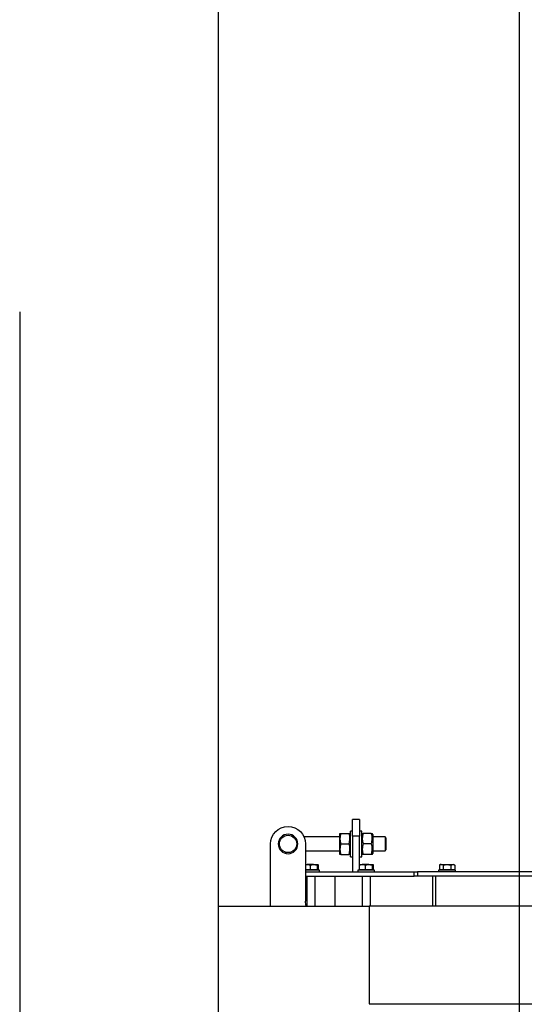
# Model space of a CAD drawing. Header units: millimetres. Extents: x 226749 to 325316, y -44191 to 40236.
# Tile 79 of 164: x 292752 to 293475, y 6955 to 8365. Entities that reach past the tile are written whole.
import ezdxf

# ---------------------------------------------------------------- set-up
doc = ezdxf.new("R2010")
doc.units = ezdxf.units.MM
doc.header["$LTSCALE"] = 100
doc.linetypes.add('DASHED', pattern=[19.05, 12.7, -6.35])
for name, color, linetype in [('K_URZĄDZENIA', 4, 'Continuous'), ('OPISY', 7, 'Continuous'), ('WYBIEG NA CZYSZCZENIE', 2, 'Continuous')]:
    doc.layers.add(name, color=color, linetype=linetype)

# ---------------------------------------------------------------- blocks, each defined once
blk = doc.blocks.new('KOCIOŁ_RZUT')
at = {"layer": 'K_URZĄDZENIA'}
for p, q in [((132755.9, 71227.5), (132755.9, 69835.3)), ((132895.9, 69835.3), (132895.9, 71227.5)), ((132706.9, 70509.4), (132706.9, 69904.3)), ((132712.9, 70509.4), (132712.9, 69904.3)), ((132697.2, 69957.6), (132696.4, 69956.1)), ((132696.4, 69954.9), (132696.4, 69956.1)), ((132696.4, 69946.6), (132696.4, 69954.9)), ((132697.2, 69957.6), (132704, 69957.6)), ((132704, 69957.6), (132704, 69954.9)), ((132704.4, 69956.1), (132704, 69956.1)), ((132704, 69954.9), (132704, 69952.1)), ((132706.9, 69958.6), (132704.4, 69958.6)), ((132704.4, 69958.6), (132704.4, 69934.6)), ((132696.4, 69938.4), (132696.4, 69946.6)), ((132697.2, 69952.1), (132704, 69952.1)), ((132697.2, 69941.1), (132704, 69941.1)), ((132704, 69952.1), (132704, 69946.6)), ((132704, 69946.6), (132704, 69941.1)), ((132704, 69941.1), (132704, 69938.4)), ((132696.4, 69938.4), (132696.4, 69937.1)), ((132696.4, 69937.1), (132697.2, 69935.7)), ((132697.2, 69935.7), (132704, 69935.7)), ((132704, 69938.4), (132704, 69935.7)), ((132704, 69937.1), (132704.4, 69937.1)), ((132704.4, 69934.6), (132706.9, 69934.6)), ((132712.9, 69930), (132755.9, 69930)), ((132712.9, 69925.9), (132755.9, 69925.9)), ((132706.9, 69904.3), (132712.9, 69904.3)), ((132706.9, 69899.6), (132706.9, 69904.3)), ((132712.9, 69899.6), (132706.9, 69899.6)), ((132706.9, 69743.9), (132706.9, 69899.6)), ((132712.9, 69904.3), (132712.9, 69899.6)), ((132712.9, 69743.9), (132712.9, 69899.6)), ((132658.4, 69858.9), (132656.9, 69857.8)), ((132656.9, 69857.8), (132656.9, 69840.4)), ((132656.9, 69857.8), (132676.9, 69857.8)), ((132658.4, 69858.9), (132675.4, 69858.9)), ((132676.9, 69857.8), (132675.4, 69858.9)), ((132676.9, 69840.4), (132676.9, 69857.8)), ((132653.4, 69840.4), (132651.9, 69839.5)), ((132653.4, 69840.4), (132680.4, 69840.4)), ((132681.9, 69839.5), (132680.4, 69840.4)), ((132696.4, 69834.5), (132696.4, 69840.3)), ((132697.2, 69841), (132704, 69841)), ((132704, 69841), (132704, 69840.3)), ((132704.4, 69840.4), (132704, 69840.4)), ((132704, 69840.3), (132704, 69839.6)), ((132706.9, 69842.9), (132704.4, 69842.9)), ((132704.4, 69842.9), (132704.4, 69830.9)), ((132651.9, 69838.2), (132651.9, 69826.6)), ((132666.9, 69838.2), (132666.9, 69826.6)), ((132681.9, 69838.2), (132681.9, 69826.6)), ((132696.4, 69834.5), (132696.4, 69825.1)), ((132697.2, 69839.6), (132704, 69839.6)), ((132697.2, 69829.5), (132704, 69829.5)), ((132704, 69839.6), (132704, 69834.5)), ((132704, 69834.5), (132704, 69829.5)), ((132704, 69829.5), (132704, 69825.1)), ((132704.4, 69830.9), (132704.4, 69818.9)), ((132755.9, 69836.9), (132712.9, 69836.9)), ((132755.9, 69835.3), (132895.9, 69835.3)), ((132755.9, 69618.9), (132755.9, 69835.3)), ((132631.9, 69821.4), (132631.9, 69811.4)), ((132631.9, 69821.4), (132655.8, 69821.4)), ((132648.4, 69824.4), (132648.4, 69821.4)), ((132685.4, 69824.4), (132648.4, 69824.4)), ((132651.9, 69825.2), (132653.4, 69824.4)), ((132655.8, 69821.4), (132655.8, 69811.4)), ((132696.5, 69821.4), (132655.8, 69821.4)), ((132680.4, 69824.4), (132681.9, 69825.2)), ((132685.4, 69821.4), (132685.4, 69824.4)), ((132696.4, 69821.4), (132696.4, 69825.1)), ((132697.2, 69820.8), (132704, 69820.8)), ((132704, 69825.1), (132704, 69820.8)), ((132704.4, 69821.4), (132704, 69821.4)), ((132704, 69821.4), (132704.4, 69821.4)), ((132704.4, 69818.9), (132706.9, 69818.9)), ((132712.9, 69824.9), (132755.9, 69824.9)), ((132655.8, 69811.4), (132631.9, 69811.4)), ((132648.4, 69811.4), (132648.4, 69808.4)), ((132685.4, 69808.4), (132648.4, 69808.4)), ((132653.4, 69808.4), (132651.9, 69807.5)), ((132651.9, 69794.6), (132651.9, 69806.2)), ((132655.8, 69811.4), (132706.9, 69811.4)), ((132666.9, 69794.6), (132666.9, 69806.2)), ((132681.9, 69807.5), (132680.4, 69808.4)), ((132681.9, 69794.6), (132681.9, 69806.2)), ((132685.4, 69808.4), (132685.4, 69811.4)), ((132651.9, 69793.2), (132653.4, 69792.4)), ((132653.4, 69792.4), (132680.4, 69792.4)), ((132656.9, 69792.4), (132656.9, 69741.8)), ((132676.9, 69743.9), (132676.9, 69792.4)), ((132680.4, 69792.4), (132681.9, 69793.2)), ((132712.9, 69785.9), (132755.9, 69785.9)), ((132696.4, 69755.5), (132696.4, 69761.3)), ((132696.4, 69755.5), (132696.4, 69746.1)), ((132697.2, 69762), (132704, 69762)), ((132697.2, 69760.6), (132704, 69760.6)), ((132704, 69762), (132704, 69761.3)), ((132704.4, 69761.4), (132704, 69761.4)), ((132704, 69761.3), (132704, 69760.6)), ((132704, 69760.6), (132704, 69755.5)), ((132704, 69755.5), (132704, 69750.5)), ((132706.9, 69763.9), (132704.4, 69763.9)), ((132704.4, 69763.9), (132704.4, 69751.9)), ((132755.9, 69757.9), (132712.9, 69757.9)), ((132666.9, 69743.9), (132749.1, 69743.9)), ((132696.4, 69743.9), (132696.4, 69746.1)), ((132697.2, 69750.5), (132704, 69750.5)), ((132704, 69750.5), (132704, 69746.1)), ((132704, 69746.1), (132704, 69743.9)), ((132704.4, 69751.9), (132704.4, 69743.9)), ((132712.9, 69745.9), (132755.9, 69745.9)), ((132755.9, 69693.9), (132666.9, 69693.9)), ((132755.9, 69618.9), (133115.9, 69618.9))]:
    blk.add_line(p, q, dxfattribs=at)
at = {"layer": 'K_URZĄDZENIA', "extrusion": (0, 0, -1)}
blk.add_circle((-132666.9, 69718.9), 14, dxfattribs=at)
at = {"layer": 'K_URZĄDZENIA'}
blk.add_circle((132666.9, 69718.9), 12.4, dxfattribs=at)
at = {"layer": 'K_URZĄDZENIA', "extrusion": (0, 0, -1)}
for centre, start, end in [((-132666.9, 69718.9), 270, 90), ((-132749.1, 69768.9), 254.1394, 270)]:
    blk.add_arc(centre, 25, start, end, dxfattribs=at)
at = {"layer": 'K_URZĄDZENIA'}
for points, knots in [([(132696.4, 69954.9), (132696.4, 69955.1), (132696.4, 69955.3), (132696.5, 69955.8), (132696.5, 69956), (132696.8, 69956.7), (132697, 69957.2), (132697.2, 69957.6)], [0, 0, 0, 0, 0.25, 0.25, 0.5, 0.5, 1, 1, 1, 1]), ([(132697.2, 69952.1), (132697, 69952.6), (132696.8, 69953), (132696.5, 69953.9), (132696.4, 69954.4), (132696.4, 69954.9)], [0, 0, 0, 0, 0.5, 0.5, 1, 1, 1, 1]), ([(132696.4, 69946.6), (132696.4, 69947.6), (132696.5, 69948.5), (132696.8, 69950.3), (132697, 69951.2), (132697.2, 69952.1)], [0, 0, 0, 0, 0.5, 0.5, 1, 1, 1, 1]), ([(132697.2, 69941.1), (132697, 69942), (132696.8, 69943), (132696.5, 69944.8), (132696.4, 69945.7), (132696.4, 69946.6)], [0, 0, 0, 0, 0.5, 0.5, 1, 1, 1, 1]), ([(132696.4, 69938.4), (132696.4, 69938.6), (132696.4, 69938.9), (132696.5, 69939.3), (132696.5, 69939.6), (132696.8, 69940.2), (132697, 69940.7), (132697.2, 69941.1)], [0, 0, 0, 0, 0.25, 0.25, 0.5, 0.5, 1, 1, 1, 1]), ([(132697.2, 69935.7), (132697, 69936.1), (132696.8, 69936.6), (132696.5, 69937.5), (132696.4, 69937.9), (132696.4, 69938.4)], [0, 0, 0, 0, 0.5, 0.5, 1, 1, 1, 1]), ([(132696.4, 69840.3), (132696.4, 69840.4), (132696.4, 69840.4), (132696.5, 69840.6), (132696.5, 69840.6), (132696.8, 69840.8), (132697, 69840.9), (132697.2, 69841)], [0, 0, 0, 0, 0.25, 0.25, 0.5, 0.5, 1, 1, 1, 1]), ([(132697.2, 69839.6), (132697, 69839.7), (132696.8, 69839.8), (132696.5, 69840.1), (132696.4, 69840.2), (132696.4, 69840.3)], [0, 0, 0, 0, 0.5, 0.5, 1, 1, 1, 1]), ([(132666.9, 69838.2), (132665.7, 69838.6), (132664.4, 69838.9), (132661.9, 69839.4), (132660.7, 69839.5), (132658.8, 69839.5), (132658.1, 69839.5), (132656.9, 69839.4), (132656.2, 69839.3), (132654.4, 69838.9), (132653.1, 69838.6), (132651.9, 69838.2)], [0, 0, 0, 0, 0.25, 0.25, 0.5, 0.5, 0.625, 0.625, 0.75, 0.75, 1, 1, 1, 1]), ([(132651.9, 69838.2), (132651.9, 69838.4), (132651.9, 69838.6), (132651.9, 69838.9), (132651.9, 69839), (132651.9, 69839.4), (132651.9, 69839.5), (132651.9, 69839.5), (132651.9, 69839.5), (132651.9, 69839.5)], [0, 0, 0, 0, 0.249242, 0.249242, 0.498483, 0.498483, 0.996966, 0.996966, 1, 1, 1, 1]), ([(132651.9, 69825.2), (132651.9, 69825.2), (132651.9, 69825.2), (132651.9, 69825.2), (132651.9, 69825.4), (132651.9, 69825.7), (132651.9, 69825.9), (132651.9, 69826.2), (132651.9, 69826.4), (132651.9, 69826.6)], [0, 0, 0, 0, 0.003034, 0.003034, 0.501517, 0.501517, 0.750758, 0.750758, 1, 1, 1, 1]), ([(132651.9, 69826.6), (132653.1, 69826.2), (132654.4, 69825.8), (132656.8, 69825.4), (132658.1, 69825.2), (132660, 69825.2), (132660.7, 69825.3), (132661.9, 69825.4), (132662.6, 69825.5), (132664.4, 69825.8), (132665.7, 69826.2), (132666.9, 69826.6)], [0, 0, 0, 0, 0.25, 0.25, 0.5, 0.5, 0.625, 0.625, 0.75, 0.75, 1, 1, 1, 1]), ([(132681.9, 69838.2), (132680.7, 69838.6), (132679.4, 69838.9), (132676.9, 69839.4), (132675.7, 69839.5), (132673.8, 69839.5), (132673.1, 69839.5), (132671.9, 69839.4), (132671.2, 69839.3), (132669.4, 69838.9), (132668.1, 69838.6), (132666.9, 69838.2)], [0, 0, 0, 0, 0.25, 0.25, 0.5, 0.5, 0.625, 0.625, 0.75, 0.75, 1, 1, 1, 1]), ([(132666.9, 69826.6), (132668.1, 69826.2), (132669.4, 69825.8), (132671.8, 69825.4), (132673.1, 69825.2), (132675, 69825.2), (132675.7, 69825.3), (132676.9, 69825.4), (132677.6, 69825.5), (132679.4, 69825.8), (132680.7, 69826.2), (132681.9, 69826.6)], [0, 0, 0, 0, 0.25, 0.25, 0.5, 0.5, 0.625, 0.625, 0.75, 0.75, 1, 1, 1, 1]), ([(132681.9, 69839.5), (132681.9, 69839.5), (132681.9, 69839.5), (132681.9, 69839.5), (132681.9, 69839.4), (132681.9, 69839), (132681.9, 69838.9), (132681.9, 69838.6), (132681.9, 69838.4), (132681.9, 69838.2)], [0, 0, 0, 0, 0.003034, 0.003034, 0.501517, 0.501517, 0.750758, 0.750758, 1, 1, 1, 1]), ([(132681.9, 69826.6), (132681.9, 69826.4), (132681.9, 69826.2), (132681.9, 69825.9), (132681.9, 69825.7), (132681.9, 69825.4), (132681.9, 69825.2), (132681.9, 69825.2), (132681.9, 69825.2), (132681.9, 69825.2)], [0, 0, 0, 0, 0.249242, 0.249242, 0.498483, 0.498483, 0.996966, 0.996966, 1, 1, 1, 1]), ([(132696.4, 69834.5), (132696.4, 69835.4), (132696.5, 69836.3), (132696.8, 69837.9), (132697, 69838.8), (132697.2, 69839.6)], [0, 0, 0, 0, 0.5, 0.5, 1, 1, 1, 1]), ([(132697.2, 69829.5), (132697, 69830.3), (132696.8, 69831.1), (132696.5, 69832.8), (132696.4, 69833.7), (132696.4, 69834.5)], [0, 0, 0, 0, 0.5, 0.5, 1, 1, 1, 1]), ([(132696.4, 69825.1), (132696.4, 69825.5), (132696.4, 69825.9), (132696.5, 69826.6), (132696.5, 69827), (132696.8, 69828), (132697, 69828.8), (132697.2, 69829.5)], [0, 0, 0, 0, 0.25, 0.25, 0.5, 0.5, 1, 1, 1, 1]), ([(132697.2, 69820.8), (132697, 69821.5), (132696.8, 69822.2), (132696.5, 69823.6), (132696.4, 69824.4), (132696.4, 69825.1)], [0, 0, 0, 0, 0.5, 0.5, 1, 1, 1, 1]), ([(132696.4, 69821.5), (132696.4, 69821.4), (132696.4, 69821.4), (132696.5, 69821.2), (132696.5, 69821.2), (132696.8, 69821), (132697, 69820.9), (132697.2, 69820.8)], [0, 0, 0, 0, 0.25, 0.25, 0.5, 0.5, 1, 1, 1, 1]), ([(132651.9, 69806.2), (132651.9, 69806.6), (132651.9, 69806.9), (132651.9, 69807.3), (132651.9, 69807.4), (132651.9, 69807.5), (132651.9, 69807.5), (132651.9, 69807.5)], [0, 0, 0, 0, 0.501737, 0.501737, 0.752605, 0.752605, 1, 1, 1, 1]), ([(132666.9, 69806.2), (132665.7, 69806.6), (132664.4, 69806.9), (132661.9, 69807.4), (132660.7, 69807.5), (132658.8, 69807.5), (132658.1, 69807.5), (132656.9, 69807.4), (132656.2, 69807.3), (132654.4, 69806.9), (132653.1, 69806.6), (132651.9, 69806.2)], [0, 0, 0, 0, 0.25, 0.25, 0.5, 0.5, 0.625, 0.625, 0.75, 0.75, 1, 1, 1, 1]), ([(132681.9, 69806.2), (132680.7, 69806.6), (132679.4, 69806.9), (132676.9, 69807.4), (132675.7, 69807.5), (132673.8, 69807.5), (132673.1, 69807.5), (132671.9, 69807.4), (132671.2, 69807.3), (132669.4, 69806.9), (132668.1, 69806.6), (132666.9, 69806.2)], [0, 0, 0, 0, 0.25, 0.25, 0.5, 0.5, 0.625, 0.625, 0.75, 0.75, 1, 1, 1, 1]), ([(132681.9, 69807.5), (132681.9, 69807.5), (132681.9, 69807.5), (132681.9, 69807.4), (132681.9, 69807.3), (132681.9, 69806.9), (132681.9, 69806.6), (132681.9, 69806.2)], [0, 0, 0, 0, 0.247395, 0.247395, 0.498263, 0.498263, 1, 1, 1, 1]), ([(132651.9, 69793.2), (132651.9, 69793.2), (132651.9, 69793.3), (132651.9, 69793.4), (132651.9, 69793.5), (132651.9, 69793.8), (132651.9, 69794.2), (132651.9, 69794.6)], [0, 0, 0, 0, 0.247395, 0.247395, 0.498263, 0.498263, 1, 1, 1, 1]), ([(132651.9, 69794.6), (132653.1, 69794.2), (132654.4, 69793.8), (132656.8, 69793.4), (132658.1, 69793.2), (132660, 69793.2), (132660.7, 69793.3), (132661.9, 69793.4), (132662.6, 69793.5), (132664.4, 69793.8), (132665.7, 69794.2), (132666.9, 69794.6)], [0, 0, 0, 0, 0.25, 0.25, 0.5, 0.5, 0.625, 0.625, 0.75, 0.75, 1, 1, 1, 1]), ([(132666.9, 69794.6), (132668.1, 69794.2), (132669.4, 69793.8), (132671.8, 69793.4), (132673.1, 69793.2), (132675, 69793.2), (132675.7, 69793.3), (132676.9, 69793.4), (132677.6, 69793.5), (132679.4, 69793.8), (132680.7, 69794.2), (132681.9, 69794.6)], [0, 0, 0, 0, 0.25, 0.25, 0.5, 0.5, 0.625, 0.625, 0.75, 0.75, 1, 1, 1, 1]), ([(132681.9, 69794.6), (132681.9, 69794.2), (132681.9, 69793.8), (132681.9, 69793.5), (132681.9, 69793.4), (132681.9, 69793.3), (132681.9, 69793.2), (132681.9, 69793.2)], [0, 0, 0, 0, 0.501737, 0.501737, 0.752605, 0.752605, 1, 1, 1, 1]), ([(132696.4, 69761.3), (132696.4, 69761.4), (132696.4, 69761.4), (132696.5, 69761.5), (132696.5, 69761.6), (132696.8, 69761.8), (132697, 69761.9), (132697.2, 69762)], [0, 0, 0, 0, 0.25, 0.25, 0.5, 0.5, 1, 1, 1, 1]), ([(132697.2, 69760.6), (132697, 69760.7), (132696.8, 69760.8), (132696.5, 69761.1), (132696.4, 69761.2), (132696.4, 69761.3)], [0, 0, 0, 0, 0.5, 0.5, 1, 1, 1, 1]), ([(132696.4, 69755.5), (132696.4, 69756.4), (132696.5, 69757.2), (132696.8, 69758.9), (132697, 69759.8), (132697.2, 69760.6)], [0, 0, 0, 0, 0.5, 0.5, 1, 1, 1, 1]), ([(132697.2, 69750.5), (132697, 69751.3), (132696.8, 69752.1), (132696.5, 69753.8), (132696.4, 69754.7), (132696.4, 69755.5)], [0, 0, 0, 0, 0.5, 0.5, 1, 1, 1, 1]), ([(132696.4, 69746.1), (132696.4, 69746.5), (132696.4, 69746.8), (132696.5, 69747.6), (132696.5, 69747.9), (132696.8, 69749), (132697, 69749.7), (132697.2, 69750.5)], [0, 0, 0, 0, 0.25, 0.25, 0.5, 0.5, 1, 1, 1, 1]), ([(132696.6, 69743.9), (132696.6, 69743.9), (132696.6, 69743.9), (132696.5, 69744.6), (132696.4, 69745.4), (132696.4, 69746.1)], [0, 0, 0, 0, 0.020928, 0.020928, 1, 1, 1, 1])]:
    blk.add_open_spline(points, degree=3, knots=knots, dxfattribs=at)

msp = doc.modelspace()

# ---------------------------------------------------------------- linework, layer by layer
at = {"color": 1, "linetype": 'Continuous'}
msp.add_line((293467.93, 2868.74), (293467.93, 8786.74), dxfattribs=at)
at = {"layer": 'OPISY', "color": 1}
msp.add_line((292751.95, 7946.85), (292751.95, 5775.1), dxfattribs=at)
at = {"layer": 'WYBIEG NA CZYSZCZENIE', "linetype": 'DASHED', "ltscale": 50}
msp.add_line((293036.43, 10275), (293036.43, 7095.5), dxfattribs=at)

# ---------------------------------------------------------------- block references
at = {"layer": 'K_URZĄDZENIA', "rotation": 270}
msp.add_blockref('KOCIOŁ_RZUT', (223417.55, 139851.39), dxfattribs=at)

doc.saveas('drawing.dxf')
